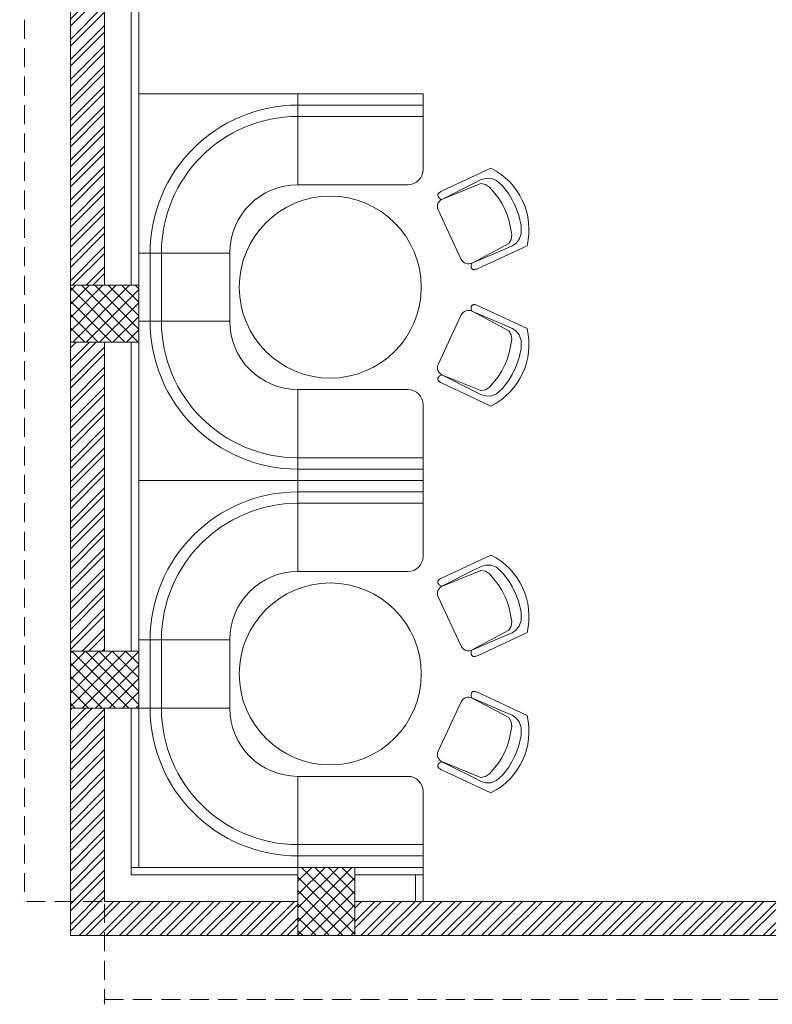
# Model space of a CAD drawing. Header units: inches. Extents: x 105152 to 158499, y 12149 to 30915.
# Tile 35 of 256: x 123396 to 123594, y 20636 to 20896. Entities that reach past the tile are written whole.
import ezdxf

# ---------------------------------------------------------------- set-up
doc = ezdxf.new("R2010")
doc.units = ezdxf.units.IN
doc.header["$MEASUREMENT"] = 0
doc.header["$PDMODE"] = 34
doc.linetypes.add('HIDDEN', pattern=[0.375, 0.25, -0.125])
for name, color, linetype, lineweight in [('AR - PLAN', 251, 'Continuous', 5), ('PD_BRICK WALL_115', 134, 'Continuous', 30), ('PD_COLUMN', 2, 'Continuous', 60), ('PD_ELEVATION_03', 80, 'Continuous', 25), ('PD_FURNITURE_LOOSE', 20, 'Continuous', 18), ('PD_HATCH', 45, 'Continuous', 9)]:
    doc.layers.add(name, color=color, linetype=linetype, lineweight=lineweight)
doc.layers.add('PD_DIMENSION', color=101, linetype='Continuous')
doc.styles.get("Standard").update_dxf_attribs({"font": 'arial.ttf', "height": 6})
doc.dimstyles.new('ISO-10', dxfattribs={"dimtxt": 6, "dimasz": 0.5, "dimexe": 1.25, "dimexo": 0.625, "dimtad": 1, "dimtoh": 1, "dimdec": 1, "dimlunit": 4, "dimtxsty": 'Standard', "dimblk": 'ARCHTICK', "dimcen": 2.5, "dimclrt": 3, "dimadec": 0, "dimazin": 0, "dimtfac": 1, "dimtdec": 1, "dimtmove": 1, "dimatfit": 3, "dimfxl": 1, "dimarcsym": 0})
pattern_1 = [(45, (144327.2833, 25769.4912), (-1.767766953, 1.767766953), []), (135, (144327.2833, 25769.4912), (-1.767766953, -1.767766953), [])]

# ---------------------------------------------------------------- blocks, each defined once
blk = doc.blocks.new('A$C57124B3B')
at = {"color": 251, "lineweight": 5}
for p, q in [((45.6, 504.4), (45.6, 108.7)), ((664.8, 108.7), (664.8, 505.8))]:
    blk.add_line(p, q, dxfattribs=at)
blk.add_lwpolyline([(353.4, 143.9), (309.5, 143.9), (260.3, 150.9), (165.5, 175.5), (135.6, 193), (116.3, 221.1), (100.2, 522.3, -0.429937), (157.5, 582.7), (552.9, 582.7, -0.429937), (610.2, 522.3), (594.1, 221.1), (574.7, 193), (544.9, 175.5), (450, 150.9), (400.9, 143.9), (356.9, 143.9)], format="xyb", dxfattribs=at)
for points in [[(100.1, 525.3), (95.1, 530.4), (90.5, 534.4), (86, 537.4), (81.9, 539.5), (78.1, 540.8), (74.6, 541.6), (71.3, 541.8), (68.3, 541.7), (65.6, 541.4), (63.1, 540.9), (60.9, 540.1), (58.9, 539.2), (57, 538), (55.4, 536.7), (53.9, 535.2), (52.5, 533.5), (51.2, 531.6), (50.1, 529.3), (49, 526.2), (47.9, 521.9), (47, 516.3), (46.1, 509.1), (45.8, 505.8)], [(100.1, 525.3), (91.7, 265), (90, 207.1), (95.2, 175.5), (111, 140.4), (142.7, 110.5), (197.1, 85.9), (269.1, 70.1), (318.3, 64.9), (356.9, 64.9)], [(610.4, 525.3), (618.8, 265), (620.6, 207.1), (615.3, 175.5), (599.5, 140.4), (567.9, 110.5), (513.4, 85.9), (441.4, 70.1), (392.2, 64.9), (353.6, 64.9)], [(610.4, 525.3), (615.4, 530.4), (620.1, 534.4), (624.5, 537.4), (628.6, 539.5), (632.4, 540.8), (636, 541.6), (639.2, 541.8), (642.2, 541.7), (644.9, 541.4), (647.4, 540.9), (649.6, 540.1), (651.7, 539.2), (653.5, 538), (655.1, 536.7), (656.6, 535.2), (658, 533.5), (659.3, 531.6), (660.5, 529.3), (661.5, 526.2), (662.6, 521.9), (663.5, 516.3), (664.4, 509.1), (664.8, 505.8)]]:
    blk.add_lwpolyline(points, dxfattribs=at)
blk.add_arc((355.2, 498.7), 498, 231.56297, 308.43703, dxfattribs=at)
blk = doc.blocks.new('FIXEDSEATING012')
at = {"color": 251, "lineweight": 5}
for p, q in [((0, 0), (0, -102)), ((75, 0), (0, 0)), ((42, -24), (42, 0)), ((75, -3), (75, 0)), ((75, -3), (42, -3)), ((75, -20), (75, -3)), ((42, -6), (75, -6)), ((42, -24), (71, -24)), ((24, -42), (0, -42)), ((3, -42), (3, -60)), ((6, -42), (6, -60)), ((24, -42), (24, -60)), ((24, -60), (0, -60)), ((42, -78), (71, -78)), ((42, -78), (42, -102)), ((75, -102), (75, -82)), ((42, -96), (75, -96)), ((75, -99), (42, -99)), ((75, -102), (0, -102))]:
    blk.add_line(p, q, dxfattribs=at)
blk.add_circle((50.51, -51), 24, dxfattribs=at)
for centre, radius, start, end in [((42, -42), 39, 90, 180), ((42, -42), 36, 90, 180), ((71, -20), 4, 270, 0), ((42, -42), 18, 90, 180), ((42, -60), 39, 180, 270), ((42, -60), 36, 180, 270), ((42, -60), 18, 180, 270), ((71, -82), 4, 0, 90)]:
    blk.add_arc(centre, radius, start, end, dxfattribs=at)
at = {"color": 251, "extrusion": (0, 0, -1), "yscale": 0.03640297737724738, "zscale": -0.03640297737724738}
for p, xscale, rotation in [((-95.77, -16.47), 0.03640297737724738, 245), ((-95.77, -85.53), -0.03640297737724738, 295)]:
    blk.add_blockref('A$C57124B3B', p, dxfattribs=dict(at, xscale=xscale, rotation=rotation))
blk = doc.blocks.new('_ArchTick')
at = {"color": 0, "linetype": 'ByBlock', "const_width": 0.15}
blk.add_lwpolyline([(-0.5, -0.5), (0.5, 0.5)], dxfattribs=at)
blk = doc.blocks.new('*D641')
at = {"layer": 'Defpoints', "color": 0}
for p in [(-558, -930), (-1107, -939), (-558, -964.87)]:
    blk.add_point(p, dxfattribs=at)
at = {"layer": 'PD_DIMENSION', "color": 0, "linetype": 'HIDDEN', "lineweight": -2, "ltscale": 20}
for p, q in [((-1107, -939.62), (-1107, -966.12)), ((-558, -939.47), (-558, -966.12)), ((-1107, -964.87), (-558, -964.87))]:
    blk.add_line(p, q, dxfattribs=at)
at = {"layer": 'PD_DIMENSION', "color": 0, "lineweight": -2, "xscale": 0.5, "yscale": 0.5, "zscale": 0.5, "rotation": 180}
blk.add_blockref('_ArchTick', (-1107, -964.87), dxfattribs=at)
at = {"layer": 'PD_DIMENSION', "color": 0, "lineweight": -2, "xscale": 0.5, "yscale": 0.5, "zscale": 0.5}
blk.add_blockref('_ArchTick', (-558, -964.87), dxfattribs=at)
at = {"layer": 'PD_DIMENSION', "color": 3, "lineweight": 5, "insert": (-832.5, -961.18), "char_height": 6, "attachment_point": 5}
blk.add_mtext('45\'-9"', dxfattribs=at)
blk = doc.blocks.new('*D642')
at = {"layer": 'Defpoints', "color": 0}
for p in [(-1107, -9), (-1128.13, -939), (-1107, -939)]:
    blk.add_point(p, dxfattribs=at)
at = {"layer": 'PD_DIMENSION', "color": 0, "linetype": 'HIDDEN', "lineweight": -2, "ltscale": 20}
for p, q in [((-1107.62, -9), (-1129.38, -9)), ((-1128.13, -9), (-1128.13, -939)), ((-1107.62, -939), (-1129.38, -939))]:
    blk.add_line(p, q, dxfattribs=at)
at = {"layer": 'PD_DIMENSION', "color": 0, "lineweight": -2, "xscale": 0.5, "yscale": 0.5, "zscale": 0.5}
for p, rotation in [((-1128.13, -9), 90), ((-1128.13, -939), 270)]:
    blk.add_blockref('_ArchTick', p, dxfattribs=dict(at, rotation=rotation))
at = {"layer": 'PD_DIMENSION', "color": 3, "lineweight": 5, "insert": (-1131.82, -474), "char_height": 6, "attachment_point": 5, "rotation": 90}
blk.add_mtext('77\'-6"', dxfattribs=at)
blk = doc.blocks.new('FIRST FLOOR PLAN 0')
at = {"layer": 'PD_HATCH', "lineweight": 5}
h = blk.add_hatch(dxfattribs=at)
h.set_pattern_fill('ANSI32', color=251, scale=10)
h.set_pattern_definition([(45, (-1110.15, -834.2493), (-2.65165, 2.65165), []), (45, (-1108.3824, -834.2493), (-2.65165, 2.65165), [])])
h.paths.add_polyline_path([(-1107, -791.5), (-1116, -791.5), (-1116, -873), (-1107, -873)])
h.paths.add_polyline_path([(-745.5, -939), (-915, -939), (-915, -948), (-745.5, -948)])
h.paths.add_polyline_path([(-561, -939), (-730.5, -939), (-730.5, -948), (-561, -948)])
h.paths.add_polyline_path([(-1107, -75), (-1116, -75), (-1116, -156.5), (-1107, -156.5)])
h.paths.add_polyline_path([(-1107, -171.5), (-1116, -171.5), (-1116, -311.5), (-1107, -311.5)])
h.paths.add_polyline_path([(-1107, -326.5), (-1116, -326.5), (-1116, -466.5), (-1107, -466.5)])
h.paths.add_polyline_path([(-1107, -481.5), (-1116, -481.5), (-1116, -621.5), (-1107, -621.5)])
h.paths.add_polyline_path([(-1107, -636.5), (-1116, -636.5), (-1116, -776.5), (-1107, -776.5)])
h.paths.add_polyline_path([(-15, 0), (-181.5, 0), (-181.5, -9), (-15, -9)])
h.paths.add_polyline_path([(-196.5, 0), (-361.5, 0), (-361.5, -9), (-196.5, -9)])
h.paths.add_polyline_path([(-376.5, 0), (-546, 0), (-546, -9), (-376.5, -9)])
h.paths.add_polyline_path([(-561, 0), (-730.5, 0), (-730.5, -9), (-561, -9)])
h.paths.add_polyline_path([(-930, 0), (-1041, 0), (-1041, -9), (-930, -9)])
h.paths.add_polyline_path([(-1056, 0), (-1116, 0), (-1116, -60), (-1107, -60), (-1107, -9), (-1056, -9)])
h.paths.add_polyline_path([(-1107, -888), (-1116, -888), (-1116, -948), (-1056, -948), (-1056, -939), (-1107, -939)])
h.paths.add_polyline_path([(-930, -939), (-1041, -939), (-1041, -948), (-930, -948)])
h.paths.add_polyline_path([(-521.25, -939), (-546, -939), (-546, -948), (-521.25, -948)])
h.paths.add_polyline_path([(-376.5, -939), (-401.25, -939), (-401.25, -948), (-376.5, -948)])
h.paths.add_polyline_path([(-339, -939), (-361.5, -939), (-361.5, -948), (-339, -948)])
h.paths.add_polyline_path([(-196.5, -939), (-219, -939), (-219, -948), (-196.5, -948)])
h.paths.add_polyline_path([(-159, -939), (-181.5, -939), (-181.5, -948), (-159, -948)])
h.paths.add_polyline_path([(-15, -939), (-39, -939), (-39, -948), (-15, -948)])
h.paths.add_polyline_path([(0, -930), (-9, -930)])
h.paths.add_polyline_path([(0, -791.5), (-9, -791.5), (-9, -930), (0, -930)])
h.paths.add_polyline_path([(0, -636.5), (-9, -636.5), (-9, -776.5), (0, -776.5)])
h.paths.add_polyline_path([(0, -326.5), (-9, -326.5), (-9, -621.5), (0, -621.5)])
h.paths.add_polyline_path([(0, -18), (-9, -18), (-9, -156.5), (0, -156.5)])
h.paths.add_polyline_path([(-18, -159.5), (-123, -159.5), (-123, -168.5), (-18, -168.5)])
h.paths.add_polyline_path([(-123, -171.5), (-132, -171.5), (-132, -249.5), (-123, -249.5)])
h.paths.add_polyline_path([(-132, -159.5), (-204, -159.5), (-204, -168.5), (-132, -168.5)])
h.paths.add_polyline_path([(-204, -171.5), (-213, -171.5), (-213, -249.5), (-204, -249.5)])
h.paths.add_polyline_path([(-213, -159.5), (-294, -159.5), (-294, -261.5), (-267, -261.5), (-267, -252.5), (-285, -252.5), (-285, -168.5), (-213, -168.5)])
h.paths.add_polyline_path([(-213, -252.5), (-231, -252.5), (-231, -261.5), (-213, -261.5)], flags=17)
h.paths.add_polyline_path([(-186, -252.5), (-204, -252.5), (-204, -261.5), (-186, -261.5)])
h.paths.add_polyline_path([(-132, -252.5), (-150, -252.5), (-150, -261.5), (-132, -261.5)])
h.paths.add_polyline_path([(-123, -261.5), (-132, -261.5), (-132, -324.5), (-123, -324.5)])
h.paths.add_polyline_path([(0, -310.5), (-9, -310.5), (-9, -311.5), (0, -311.5)])
h.paths.add_polyline_path([(0, -171.5), (-9, -171.5), (-9, -190.5), (0, -190.5)])
h.paths.add_polyline_path([(-878.25, -9), (-878.25, 0), (-915, 0), (-915, -9)])
h.paths.add_polyline_path([(-782.25, 0), (-782.25, -9), (-745.5, -9), (-745.5, 0)])
h = blk.add_hatch(dxfattribs=at)
h.set_pattern_fill('ANSI37', color=251, scale=20)
h.set_pattern_definition(pattern_1)
h.paths.add_polyline_path([(-1116, -791.5), (-1116, -776.5), (-1098, -776.5), (-1098, -791.5)])
h = blk.add_hatch(dxfattribs=at)
h.set_pattern_fill('ANSI37', color=251, scale=20)
h.set_pattern_definition(pattern_1)
h.paths.add_polyline_path([(-1116, -888), (-1116, -873), (-1098, -873), (-1098, -888)])
h = blk.add_hatch(dxfattribs=at)
h.set_pattern_fill('ANSI37', color=251, scale=20)
h.set_pattern_definition(pattern_1)
h.paths.add_polyline_path([(-1041, -948), (-1056, -948), (-1056, -930), (-1041, -930)])
at = {"layer": 'PD_BRICK WALL_115', "color": 251, "lineweight": 5}
for p, q in [((-1116, -636.5), (-1116, -776.5)), ((-1107, -636.5), (-1107, -776.5)), ((-1116, -873), (-1116, -791.5)), ((-1107, -873), (-1107, -791.5)), ((-1116, -888), (-1116, -948)), ((-1107, -888), (-1107, -939)), ((-1107, -939), (-1056, -939)), ((-1041, -939), (-930, -939)), ((-1116, -948), (-930, -948))]:
    blk.add_line(p, q, dxfattribs=at)
at = {"layer": 'PD_COLUMN', "color": 251, "lineweight": 5}
for points in [[(-1116, -791.5), (-1116, -776.5), (-1098, -776.5), (-1098, -791.5)], [(-1098, -888), (-1098, -873), (-1116, -873), (-1116, -888)], [(-1041, -930), (-1056, -930), (-1056, -948), (-1041, -948)]]:
    blk.add_lwpolyline(points, close=True, dxfattribs=at)
at = {"layer": 'PD_ELEVATION_03', "color": 251, "lineweight": 5}
for p, q in [((-1025, -939), (-1025, -932)), ((-1023, -939), (-1023, -930))]:
    blk.add_line(p, q, dxfattribs=at)
for points in [[(-1100, -636.5), (-1100, -776.5), (-1098, -776.5), (-1098, -636.5)], [(-1100, -791.5), (-1100, -873), (-1098, -873), (-1098, -791.5)], [(-1100, -888), (-1100, -930), (-1098, -930), (-1098, -888)], [(-1056, -930), (-1100, -930), (-1100, -932), (-1056, -932)], [(-1023, -930), (-1041, -930), (-1041, -932), (-1023, -932)]]:
    blk.add_lwpolyline(points, close=True, dxfattribs=at)
at = {"layer": 'PD_FURNITURE_LOOSE', "color": 251}
for p in [(-1098, -726), (-1098, -828)]:
    blk.add_blockref('FIXEDSEATING012', p, dxfattribs=at)
at = {"layer": 'PD_DIMENSION', "color": 251, "lineweight": 5, "ltscale": 20}
dim = blk.add_linear_dim(base=(-1128.13, -939), p1=(-1107, -9), p2=(-1107, -939), angle=90, dimstyle='ISO-10', override={"dimfxl": 25.4, "dimfxlon": 1, "dimarcsym": 1}, dxfattribs=at)
dim.commit()
dim.dimension.update_dxf_attribs({"geometry": '*D642', "text_midpoint": (-1131.82, -474)})
dim = blk.add_linear_dim(base=(-558, -964.87), p1=(-1107, -939), p2=(-558, -930), dimstyle='ISO-10', override={"dimfxl": 25.4, "dimfxlon": 1, "dimarcsym": 1}, dxfattribs=at)
dim.commit()
dim.dimension.update_dxf_attribs({"geometry": '*D641', "text_midpoint": (-832.5, -961.18)})

msp = doc.modelspace()

# ---------------------------------------------------------------- block references
at = {"layer": 'AR - PLAN', "color": 251}
msp.add_blockref('FIRST FLOOR PLAN 0', (124524.88, 21602.6), dxfattribs=at)

doc.saveas('drawing.dxf')
